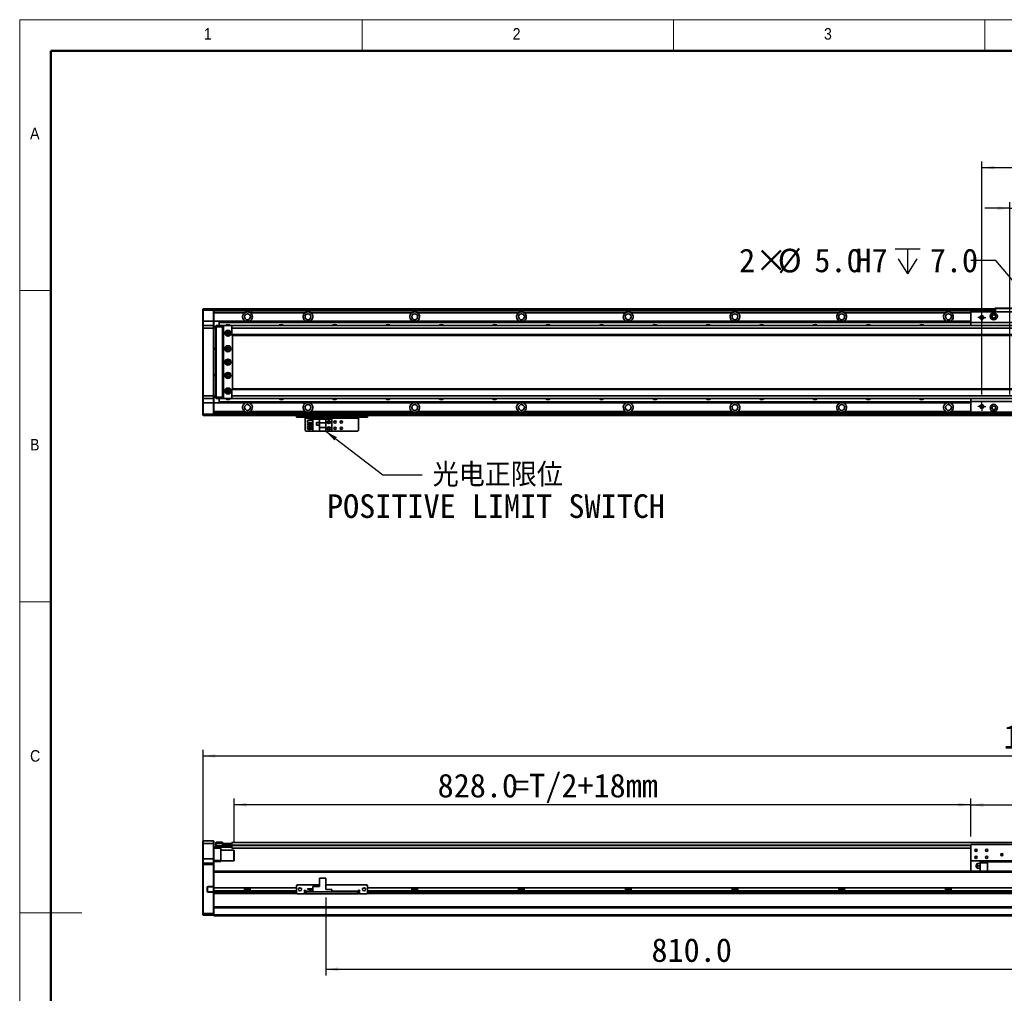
# Model space of a CAD drawing. Header units: millimetres. Extents: x 35 to 2905, y 35 to 2044.
# Tile 2 of 6: x 35 to 1142, y 949 to 2044. Entities that reach past the tile are written whole.
import ezdxf

# ---------------------------------------------------------------- set-up
doc = ezdxf.new("R2010")
doc.units = ezdxf.units.MM
doc.header["$LTSCALE"] = 7
doc.layers.add('黑色实线', color=7, linetype='Continuous')
doc.styles.add('SLDTEXTSTYLE1', font='Gothic.ttf', dxfattribs={"width": 0.913})
doc.styles.add('SLDTEXTSTYLE8', font='txt')
doc.styles.add('SLDTEXTSTYLE9', font='txt', dxfattribs={"bigfont": 'bigfont'})
doc.dimstyles.new('SLDDIMSTYLE0', dxfattribs={"dimtxt": 26.6, "dimasz": 14, "dimexe": 0, "dimexo": 0.0625, "dimgap": 6.65, "dimtad": 2, "dimdec": 1, "dimrnd": 1e-09, "dimzin": 4, "dimdsep": 46, "dimtxsty": 'SLDTEXTSTYLE8', "dimsah": 1, "dimcen": 0.09, "dimadec": 0, "dimazin": 1, "dimtfac": 1, "dimtdec": 1, "dimtmove": 0, "dimatfit": 0, "dimfxl": 0, "dimfrac": 2, "dimtolj": 1, "dimtzin": 12, "dimarcsym": 0})
doc.dimstyles.new('SLDDIMSTYLE2', dxfattribs={"dimtxt": 0.18, "dimasz": 14, "dimexe": 0, "dimexo": 0.0625, "dimgap": 0, "dimtad": 0, "dimtih": 1, "dimtoh": 1, "dimdec": 0, "dimrnd": 1e-09, "dimzin": 0, "dimdsep": 46, "dimtxsty": 'Standard', "dimsah": 1, "dimcen": 0.09, "dimadec": 0, "dimazin": 0, "dimtfac": 14, "dimtdec": 0, "dimtofl": 0, "dimtmove": 0, "dimatfit": 3, "dimfxl": 0, "dimfrac": 2, "dimtolj": 1, "dimtzin": 0, "dimarcsym": 0})
doc.dimstyles.new('SLDDIMSTYLE3', dxfattribs={"dimtxt": 26.6, "dimasz": 14, "dimexe": 0, "dimexo": 0.0625, "dimgap": 6.65, "dimtad": 0, "dimtih": 1, "dimtoh": 1, "dimdec": 1, "dimrnd": 1e-09, "dimzin": 4, "dimdsep": 46, "dimtxsty": 'SLDTEXTSTYLE8', "dimsah": 1, "dimcen": 0, "dimadec": 0, "dimazin": 1, "dimtfac": 1, "dimtdec": 1, "dimtofl": 0, "dimtmove": 0, "dimatfit": 3, "dimfxl": 0, "dimfrac": 2, "dimtolj": 1, "dimtzin": 12, "dimarcsym": 0})
doc.dimstyles.new('SLDDIMSTYLE5', dxfattribs={"dimtxt": 26.6, "dimasz": 14, "dimexe": 0, "dimexo": 0.0625, "dimgap": 6.65, "dimtad": 2, "dimdec": 1, "dimrnd": 1e-09, "dimzin": 4, "dimdsep": 46, "dimtxsty": 'SLDTEXTSTYLE8', "dimsah": 1, "dimcen": 0.09, "dimadec": 0, "dimazin": 1, "dimtfac": 1, "dimtdec": 1, "dimtofl": 0, "dimtmove": 0, "dimatfit": 3, "dimfxl": 0, "dimfrac": 2, "dimtolj": 1, "dimtzin": 12, "dimarcsym": 0})

# ---------------------------------------------------------------- blocks, each defined once
blk = doc.blocks.new('SW_SYMBOL_HOLE_DEPTH')
at = {"layer": '黑色实线', "color": 0}
for p, q in [((0, 6125), (5600, 6125)), ((2800, 6125), (2800, 525)), ((700, 3885), (2800, 525)), ((4900, 3885), (2800, 525))]:
    blk.add_line(p, q, dxfattribs=at)
blk = doc.blocks.new('_D_8')
at = {"layer": '黑色实线'}
for p, q in [((1132.4, 1773.3), (1104.4, 1773.3)), ((1184.9, 1710.8), (1132.4, 1773.3))]:
    blk.add_line(p, q, dxfattribs=at)
blk.add_solid([(1184.9, 1710.8), (1177.6, 1722.9), (1174.3, 1720.2)], dxfattribs=at)
at = {"layer": '黑色实线', "xscale": 0.004985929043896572, "yscale": 0.004985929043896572, "zscale": 0.004985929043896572}
blk.add_blockref('SW_SYMBOL_HOLE_DEPTH', (1019.2, 1755.6), dxfattribs=at)
at = {"layer": '黑色实线', "char_height": 26.6, "attachment_point": 1, "style": 'SLDTEXTSTYLE8'}
for s, insert in [('2×', (843.7, 1786.6)), ('%%c', (887.2, 1786.4)), ('5.0', (928.3, 1786.6)), ('H7', (974.6, 1786.6)), ('7.0', (1058.1, 1786.6))]:
    blk.add_mtext(s, dxfattribs=dict(at, insert=insert))
blk = doc.blocks.new('_D_11')
at = {"layer": '黑色实线'}
for p, q in [((1148.1, 1622.5), (1148.1, 1838.9)), ((1250.1, 1622.5), (1250.1, 1838.9)), ((1148.1, 1831.9), (1120.1, 1831.9)), ((1148.1, 1831.9), (1250.1, 1831.9)), ((1250.1, 1831.9), (1278.1, 1831.9))]:
    blk.add_line(p, q, dxfattribs=at)
for points in [[(1148.1, 1831.9), (1134.1, 1834), (1134.1, 1829.8)], [(1250.1, 1831.9), (1264.1, 1829.8), (1264.1, 1834)]]:
    blk.add_solid(points, dxfattribs=at)
at = {"layer": '黑色实线', "insert": (1166.2, 1866.8), "char_height": 26.6, "attachment_point": 1, "style": 'SLDTEXTSTYLE8'}
blk.add_mtext('102.0', dxfattribs=at)
blk = doc.blocks.new('_D_12')
at = {"layer": '黑色实线'}
for p, q in [((1116.6, 1622.5), (1116.6, 1884.6)), ((1281.6, 1622.5), (1281.6, 1884.6)), ((1116.6, 1877.6), (1281.6, 1877.6))]:
    blk.add_line(p, q, dxfattribs=at)
for points in [[(1116.6, 1877.6), (1130.6, 1875.5), (1130.6, 1879.7)], [(1281.6, 1877.6), (1267.6, 1879.7), (1267.6, 1875.5)]]:
    blk.add_solid(points, dxfattribs=at)
at = {"layer": '黑色实线', "insert": (1168.6, 1912.5), "char_height": 26.6, "attachment_point": 1, "style": 'SLDTEXTSTYLE8'}
blk.add_mtext('165.0', dxfattribs=at)
blk = doc.blocks.new('SW_NOTE_7')
at = {"layer": '黑色实线', "color": 0, "char_height": 26.6, "attachment_point": 2}
for s, insert, style in [('光电正限位', (84.9, 13.3), 'SLDTEXTSTYLE9'), ('POSITIVE LIMIT SWITCH', (82.9, -21.9), 'SLDTEXTSTYLE8')]:
    blk.add_mtext(s, dxfattribs=dict(at, insert=insert, style=style))
blk = doc.blocks.new('SW_CENTERMARKSYMBOL_0')
at = {"layer": '黑色实线', "color": 0}
for p, q in [((-2.54, 0), (-4.64, 0)), ((0, 0), (-2.54, 0)), ((0, 2.54), (0, 4.64)), ((0, 0), (0, 2.54)), ((0, 0), (0, -2.54)), ((0, 0), (2.54, 0)), ((2.54, 0), (4.64, 0)), ((0, -2.54), (0, -4.64))]:
    blk.add_line(p, q, dxfattribs=at)
blk = doc.blocks.new('SW_CENTERMARKSYMBOL_5')
at = {"layer": '黑色实线', "color": 0}
for p, q in [((-2.54, 0), (-4.64, 0)), ((0, 0), (-2.54, 0)), ((0, 2.54), (0, 4.64)), ((0, 0), (0, 2.54)), ((0, 0), (0, -2.54)), ((0, 0), (2.54, 0)), ((2.54, 0), (4.64, 0)), ((0, -2.54), (0, -4.64))]:
    blk.add_line(p, q, dxfattribs=at)
blk = doc.blocks.new('_D_14')
at = {"layer": '黑色实线'}
for p, q in [((241.1, 1102.8), (241.1, 1223)), ((2157.1, 1102.8), (2157.1, 1223)), ((241.1, 1216), (2157.1, 1216))]:
    blk.add_line(p, q, dxfattribs=at)
for points in [[(241.1, 1216), (255.1, 1213.9), (255.1, 1218.1)], [(2157.1, 1216), (2143.1, 1218.1), (2143.1, 1213.9)]]:
    blk.add_solid(points, dxfattribs=at)
at = {"layer": '黑色实线', "insert": (1141.1, 1250.9), "char_height": 26.6, "attachment_point": 1, "style": 'SLDTEXTSTYLE8'}
blk.add_mtext('1916.0', dxfattribs=at)
blk = doc.blocks.new('_D_15')
at = {"layer": '黑色实线'}
for p, q in [((276.1, 1118.5), (276.1, 1168.1)), ((1104.1, 1125.3), (1104.1, 1168.1)), ((1104.1, 1161.1), (276.1, 1161.1))]:
    blk.add_line(p, q, dxfattribs=at)
for points in [[(276.1, 1161.1), (290.1, 1159), (290.1, 1163.2)], [(1104.1, 1161.1), (1090.1, 1163.2), (1090.1, 1159)]]:
    blk.add_solid(points, dxfattribs=at)
at = {"layer": '黑色实线', "char_height": 26.6, "attachment_point": 1, "style": 'SLDTEXTSTYLE8'}
for s, insert in [('828.0', (504.8, 1196)), ('=T/2+18mm', (589.6, 1196))]:
    blk.add_mtext(s, dxfattribs=dict(at, insert=insert))
blk = doc.blocks.new('_D_17')
at = {"layer": '黑色实线'}
for p, q in [((1104.1, 1125.3), (1104.1, 1167.9)), ((1294.1, 1125.3), (1294.1, 1167.9)), ((1104.1, 1160.9), (1294.1, 1160.9))]:
    blk.add_line(p, q, dxfattribs=at)
for points in [[(1104.1, 1160.9), (1118.1, 1158.8), (1118.1, 1163)], [(1294.1, 1160.9), (1280.1, 1163), (1280.1, 1158.8)]]:
    blk.add_solid(points, dxfattribs=at)
at = {"layer": '黑色实线', "insert": (1157.4, 1195.8), "char_height": 26.6, "attachment_point": 1, "style": 'SLDTEXTSTYLE8'}
blk.add_mtext('190.0', dxfattribs=at)
blk = doc.blocks.new('_D_18')
at = {"layer": '黑色实线'}
for p, q in [((1189.1, 1064.5), (1189.1, 969.1)), ((379.1, 1056.8), (379.1, 969.1)), ((379.1, 976.1), (1189.1, 976.1))]:
    blk.add_line(p, q, dxfattribs=at)
for points in [[(379.1, 976.1), (393.1, 974), (393.1, 978.2)], [(1189.1, 976.1), (1175.1, 978.2), (1175.1, 974)]]:
    blk.add_solid(points, dxfattribs=at)
at = {"layer": '黑色实线', "insert": (745.2, 1011), "char_height": 26.6, "attachment_point": 1, "style": 'SLDTEXTSTYLE8'}
blk.add_mtext('810.0', dxfattribs=at)

msp = doc.modelspace()

# ---------------------------------------------------------------- linework, layer by layer
at = {"color": 7, "linetype": 'Continuous', "lineweight": 18}
for p, q in [((2905, 2044), (35, 2044)), ((35, 2044), (35, 35)), ((420, 2009), (420, 2044)), ((770, 2044), (770, 2009)), ((1120, 2009), (1120, 2044)), ((70, 2009), (2870, 2009)), ((70, 2009), (70, 70)), ((70, 1739.5), (35, 1739.5)), ((35, 1389.5), (70, 1389.5)), ((35, 1039.5), (105, 1039.5))]:
    msp.add_line(p, q, dxfattribs=at)
at = {"color": 7, "linetype": 'Continuous', "lineweight": 50}
for p, q in [((2870, 2009), (70, 2009)), ((70, 2009), (70, 70))]:
    msp.add_line(p, q, dxfattribs=at)
at = {"color": 7, "linetype": 'Continuous', "lineweight": 35}
for p, q in [((241.06, 1718.63), (241.36, 1718.93)), ((241.06, 1717.43), (241.06, 1718.63)), ((241.06, 1717.43), (241.36, 1717.43)), ((241.06, 1704.93), (241.06, 1717.43)), ((241.36, 1718.93), (241.36, 1717.43)), ((241.36, 1718.93), (252.76, 1718.93)), ((252.76, 1717.43), (241.36, 1717.43)), ((241.36, 1717.43), (241.36, 1704.93)), ((252.76, 1717.43), (252.76, 1718.93)), ((252.76, 1718.93), (253.06, 1718.63)), ((252.76, 1717.43), (253.06, 1717.43)), ((252.76, 1704.93), (252.76, 1717.43)), ((1131.06, 1718.93), (253.06, 1718.93)), ((253.06, 1718.93), (253.06, 1718.63)), ((253.06, 1718.63), (253.06, 1717.43)), ((1131.06, 1718.43), (253.06, 1718.43)), ((253.06, 1717.43), (253.06, 1704.93)), ((1131.06, 1716.43), (253.06, 1716.43)), ((339.06, 1718.73), (1131.06, 1718.73)), ((339.06, 1718.73), (339.06, 1718.53)), ((339.06, 1718.53), (1131.06, 1718.53)), ((339.06, 1718.43), (339.06, 1718.53)), ((1131.06, 1719.13), (1131.36, 1719.43)), ((1131.06, 1715.43), (1131.06, 1719.13)), ((1132.06, 1719.13), (1131.06, 1719.13)), ((1131.36, 1719.43), (1132.18, 1719.43)), ((1132.06, 1719.13), (1132.18, 1719.43)), ((1132.06, 1719.13), (1132.06, 1715.43)), ((1154.06, 1719.13), (1132.06, 1719.13)), ((1132.18, 1719.43), (1153.93, 1719.43)), ((241.06, 1704.93), (241.36, 1704.93)), ((241.06, 1699.63), (241.06, 1704.93)), ((241.36, 1704.93), (241.36, 1699.93)), ((252.76, 1704.93), (241.36, 1704.93)), ((252.76, 1699.93), (252.76, 1704.93)), ((252.76, 1704.93), (253.06, 1704.93)), ((287.89, 1714.43), (253.06, 1714.43)), ((253.06, 1704.93), (253.06, 1699.63)), ((259.06, 1704.93), (253.06, 1704.93)), ((259.06, 1704.93), (1104.06, 1704.93)), ((259.06, 1704.93), (259.06, 1704.63)), ((259.06, 1704.63), (1104.06, 1704.63)), ((259.06, 1704.63), (259.06, 1703.73)), ((355.89, 1714.43), (295.69, 1714.43)), ((295.69, 1712.9), (295.69, 1714.43)), ((475.89, 1714.43), (362.23, 1714.43)), ((595.89, 1714.43), (482.23, 1714.43)), ((715.89, 1714.43), (602.23, 1714.43)), ((835.89, 1714.43), (722.23, 1714.43)), ((955.89, 1714.43), (842.23, 1714.43)), ((1075.89, 1714.43), (962.23, 1714.43)), ((1104.06, 1715.43), (1104.06, 1703.43)), ((1294.06, 1715.43), (1104.06, 1715.43)), ((241.36, 1699.93), (241.06, 1699.63)), ((241.06, 1696.93), (241.06, 1699.63)), ((241.06, 1620.93), (241.06, 1696.93)), ((241.36, 1696.93), (241.06, 1696.93)), ((241.36, 1699.93), (241.36, 1696.93)), ((241.36, 1699.93), (252.76, 1699.93)), ((241.36, 1696.93), (241.36, 1620.93)), ((252.76, 1696.93), (241.36, 1696.93)), ((252.76, 1696.93), (252.76, 1699.93)), ((252.76, 1699.93), (253.06, 1699.63)), ((252.76, 1620.93), (252.76, 1696.93)), ((252.76, 1696.93), (253.06, 1696.93)), ((253.06, 1699.63), (253.06, 1696.93)), ((253.06, 1698.43), (255.56, 1698.43)), ((255.56, 1697.43), (253.06, 1697.43)), ((253.06, 1696.93), (253.06, 1620.93)), ((255.56, 1699.63), (255.86, 1699.93)), ((255.56, 1698.43), (255.56, 1699.63)), ((255.56, 1619.43), (255.56, 1698.43)), ((255.56, 1698.43), (255.86, 1698.43)), ((255.86, 1699.93), (255.86, 1698.43)), ((255.86, 1699.93), (263.06, 1699.93)), ((255.86, 1698.43), (255.86, 1619.43)), ((263.06, 1698.43), (255.86, 1698.43)), ((259.06, 1703.73), (1104.06, 1703.73)), ((259.06, 1703.73), (259.06, 1703.44)), ((259.06, 1703.44), (1104.06, 1703.44)), ((259.06, 1703.44), (259.06, 1699.93)), ((263.06, 1699.93), (263.06, 1698.43)), ((263.06, 1699.93), (264.56, 1699.93)), ((264.26, 1699.63), (263.06, 1699.63)), ((263.06, 1698.43), (263.06, 1619.43)), ((264.06, 1697.93), (263.56, 1697.93)), ((263.56, 1697.93), (263.56, 1619.93)), ((264.56, 1699.93), (264.06, 1699.43)), ((264.06, 1699.43), (264.06, 1618.43)), ((273.56, 1699.93), (264.56, 1699.93)), ((274.06, 1699.43), (273.56, 1699.93)), ((2124.56, 1699.93), (273.56, 1699.93)), ((273.56, 1699.29), (273.56, 1696.93)), ((2124.56, 1696.93), (273.56, 1696.93)), ((273.56, 1696.93), (273.56, 1689.93)), ((274.06, 1699.29), (274.06, 1699.43)), ((1294.06, 1703.43), (1104.06, 1703.43)), ((1104.06, 1703.43), (1104.06, 1699.93)), ((270.2, 1691.93), (267.91, 1691.93)), ((2124.56, 1689.93), (273.56, 1689.93)), ((273.56, 1689.93), (273.56, 1688.93)), ((273.56, 1688.93), (2124.56, 1688.93)), ((274.06, 1628.93), (274.06, 1688.93)), ((253.06, 1674.43), (255.56, 1674.43)), ((255.56, 1673.43), (253.06, 1673.43)), ((253.06, 1644.43), (255.56, 1644.43)), ((255.56, 1643.43), (253.06, 1643.43)), ((2124.56, 1628.93), (273.56, 1628.93)), ((273.56, 1628.93), (273.56, 1627.93)), ((2124.56, 1627.93), (273.56, 1627.93)), ((273.56, 1627.93), (273.56, 1620.93)), ((241.36, 1620.93), (241.06, 1620.93)), ((241.06, 1618.23), (241.06, 1620.93)), ((241.36, 1617.93), (241.06, 1618.23)), ((241.06, 1612.93), (241.06, 1618.23)), ((241.36, 1620.93), (252.76, 1620.93)), ((241.36, 1620.93), (241.36, 1617.93)), ((252.76, 1617.93), (241.36, 1617.93)), ((241.36, 1617.93), (241.36, 1612.93)), ((252.76, 1620.93), (253.06, 1620.93)), ((252.76, 1617.93), (252.76, 1620.93)), ((252.76, 1617.93), (253.06, 1618.23)), ((252.76, 1612.93), (252.76, 1617.93)), ((253.06, 1620.93), (253.06, 1618.23)), ((253.06, 1620.43), (255.56, 1620.43)), ((255.56, 1619.43), (253.06, 1619.43)), ((253.06, 1618.23), (253.06, 1612.93)), ((255.56, 1619.43), (255.86, 1619.43)), ((255.56, 1618.23), (255.56, 1619.43)), ((255.56, 1618.23), (255.86, 1617.93)), ((255.86, 1619.43), (263.06, 1619.43)), ((255.86, 1619.43), (255.86, 1617.93)), ((263.06, 1617.93), (255.86, 1617.93)), ((259.06, 1617.93), (259.06, 1614.42)), ((263.06, 1619.43), (263.06, 1617.93)), ((263.06, 1618.23), (264.26, 1618.23)), ((264.56, 1617.93), (263.06, 1617.93)), ((263.56, 1619.93), (264.06, 1619.93)), ((264.06, 1618.43), (264.56, 1617.93)), ((264.56, 1617.93), (273.56, 1617.93)), ((267.91, 1625.93), (270.2, 1625.93)), ((2124.56, 1620.93), (273.56, 1620.93)), ((273.56, 1620.93), (273.56, 1618.57)), ((273.56, 1617.93), (274.06, 1618.43)), ((2124.56, 1617.93), (273.56, 1617.93)), ((274.06, 1618.43), (274.06, 1618.57)), ((1104.06, 1617.93), (1104.06, 1614.43)), ((241.36, 1612.93), (241.06, 1612.93)), ((241.06, 1600.43), (241.06, 1612.93)), ((252.76, 1612.93), (241.36, 1612.93)), ((241.36, 1612.93), (241.36, 1600.43)), ((253.06, 1612.93), (252.76, 1612.93)), ((252.76, 1600.43), (252.76, 1612.93)), ((259.06, 1612.94), (253.06, 1612.94)), ((253.06, 1612.93), (253.06, 1600.43)), ((259.06, 1614.42), (1104.06, 1614.42)), ((259.06, 1614.42), (259.06, 1614.13)), ((259.06, 1614.13), (1104.06, 1614.13)), ((259.06, 1614.13), (259.06, 1613.23)), ((259.06, 1613.23), (1104.06, 1613.23)), ((259.06, 1613.23), (259.06, 1612.94)), ((259.06, 1612.94), (1104.06, 1612.94)), ((1294.06, 1614.43), (1104.06, 1614.43)), ((1104.06, 1614.43), (1104.06, 1602.43)), ((241.36, 1600.43), (241.06, 1600.43)), ((241.06, 1599.23), (241.06, 1600.43)), ((241.36, 1598.93), (241.06, 1599.23)), ((241.36, 1600.43), (252.76, 1600.43)), ((241.36, 1600.43), (241.36, 1598.93)), ((252.76, 1598.93), (241.36, 1598.93)), ((253.06, 1600.43), (252.76, 1600.43)), ((252.76, 1598.93), (252.76, 1600.43)), ((253.06, 1599.23), (252.76, 1598.93)), ((287.89, 1603.44), (253.06, 1603.44)), ((1189.06, 1601.44), (253.06, 1601.44)), ((253.06, 1600.43), (253.06, 1599.23)), ((253.06, 1599.23), (253.06, 1598.93)), ((1189.06, 1598.93), (253.06, 1598.93)), ((355.89, 1603.44), (294.23, 1603.44)), ((346.06, 1596.93), (346.06, 1598.93)), ((347.06, 1596.93), (346.06, 1596.93)), ((347.06, 1598.93), (347.06, 1596.93)), ((425.06, 1596.93), (347.06, 1596.93)), ((356.06, 1596.93), (356.06, 1595.93)), ((356.06, 1595.93), (416.06, 1595.93)), ((356.06, 1582.13), (356.06, 1595.93)), ((360.76, 1594.43), (364.56, 1594.43)), ((360.76, 1593.49), (360.76, 1594.43)), ((475.89, 1603.44), (362.23, 1603.44)), ((364.56, 1581.13), (364.56, 1594.73)), ((364.56, 1594.73), (372.11, 1594.73)), ((379.06, 1594.73), (372.11, 1594.73)), ((372.11, 1594.73), (372.11, 1590.43)), ((379.06, 1590.43), (379.06, 1594.73)), ((386.06, 1594.73), (379.06, 1594.73)), ((386.06, 1594.73), (386.06, 1581.13)), ((416.06, 1595.93), (416.06, 1596.93)), ((416.06, 1595.93), (416.06, 1582.13)), ((425.06, 1596.93), (425.06, 1598.93)), ((426.06, 1596.93), (425.06, 1596.93)), ((426.06, 1598.93), (426.06, 1596.93)), ((595.89, 1603.44), (482.23, 1603.44)), ((715.89, 1603.44), (602.23, 1603.44)), ((835.89, 1603.44), (722.23, 1603.44)), ((955.89, 1603.44), (842.23, 1603.44)), ((1075.89, 1603.44), (962.23, 1603.44)), ((1294.06, 1602.43), (1104.06, 1602.43)), ((358.36, 1590.99), (358.36, 1593.49)), ((358.36, 1593.49), (364.56, 1593.49)), ((358.36, 1590.99), (364.56, 1590.99)), ((358.36, 1588.45), (358.36, 1589.95)), ((358.36, 1589.95), (364.56, 1589.95)), ((358.36, 1588.45), (364.56, 1588.45)), ((358.36, 1585.91), (358.36, 1587.41)), ((358.36, 1587.41), (364.56, 1587.41)), ((358.36, 1585.91), (364.56, 1585.91)), ((358.36, 1583.37), (358.36, 1584.87)), ((358.36, 1584.87), (364.56, 1584.87)), ((358.36, 1583.37), (364.56, 1583.37)), ((360.76, 1589.95), (360.76, 1590.99)), ((360.76, 1587.41), (360.76, 1588.45)), ((360.76, 1584.87), (360.76, 1585.91)), ((360.76, 1581.43), (360.76, 1583.37)), ((371.86, 1591.03), (368.66, 1591.03)), ((368.66, 1591.03), (368.66, 1587.83)), ((368.66, 1587.83), (371.86, 1587.83)), ((371.76, 1590.93), (368.76, 1590.93)), ((368.76, 1590.93), (368.76, 1587.93)), ((368.76, 1587.93), (371.76, 1587.93)), ((371.76, 1587.93), (371.76, 1590.93)), ((371.86, 1587.83), (371.86, 1591.03)), ((379.06, 1590.43), (372.11, 1590.43)), ((372.11, 1585.43), (372.11, 1590.43)), ((372.11, 1585.43), (379.06, 1585.43)), ((372.11, 1585.43), (372.11, 1581.13)), ((379.06, 1590.43), (379.06, 1585.43)), ((379.06, 1581.13), (379.06, 1585.43)), ((356.06, 1582.13), (357.06, 1581.13)), ((364.56, 1581.13), (357.06, 1581.13)), ((360.76, 1581.43), (364.56, 1581.43)), ((364.56, 1581.13), (372.11, 1581.13)), ((372.11, 1581.13), (379.06, 1581.13)), ((386.06, 1581.13), (379.06, 1581.13)), ((415.06, 1581.13), (386.06, 1581.13)), ((415.06, 1581.13), (416.06, 1582.13)), ((241.36, 1120.36), (241.06, 1120.06)), ((241.06, 1117.36), (241.06, 1120.06)), ((241.36, 1120.36), (241.36, 1117.36)), ((241.36, 1120.36), (252.76, 1120.36)), ((252.76, 1117.36), (252.76, 1120.36)), ((252.76, 1120.36), (253.06, 1120.06)), ((253.06, 1120.06), (253.06, 1117.36)), ((255.56, 1118.56), (255.86, 1118.86)), ((255.56, 1117.36), (255.56, 1118.56)), ((255.86, 1118.86), (255.86, 1117.36)), ((255.86, 1118.86), (263.06, 1118.86)), ((263.06, 1118.86), (263.06, 1117.36)), ((2124.56, 1118.71), (273.56, 1118.71)), ((273.56, 1118.71), (273.56, 1117.56)), ((241.36, 1117.36), (241.06, 1117.36)), ((241.06, 1100.36), (241.06, 1117.36)), ((252.76, 1117.36), (241.36, 1117.36)), ((241.36, 1117.36), (241.36, 1100.36)), ((252.76, 1117.36), (253.06, 1117.36)), ((252.76, 1100.36), (252.76, 1117.36)), ((253.06, 1117.36), (253.06, 1100.36)), ((253.06, 1113.36), (255.86, 1113.36)), ((261.06, 1112.36), (253.06, 1112.36)), ((255.56, 1114.86), (255.56, 1117.36)), ((255.56, 1117.36), (255.86, 1117.36)), ((255.86, 1114.86), (255.56, 1114.86)), ((255.56, 1113.66), (255.56, 1114.86)), ((255.86, 1113.36), (255.56, 1113.66)), ((255.86, 1117.36), (255.86, 1114.86)), ((263.06, 1117.36), (255.86, 1117.36)), ((255.86, 1114.86), (273.26, 1114.86)), ((255.86, 1114.86), (255.86, 1113.36)), ((273.26, 1113.36), (255.86, 1113.36)), ((261.06, 1113.36), (261.06, 1112.36)), ((261.06, 1112.36), (261.06, 1098.36)), ((275.76, 1109.86), (261.06, 1109.86)), ((263.06, 1115.06), (263.06, 1117.36)), ((263.06, 1115.36), (273.26, 1115.36)), ((273.26, 1115.06), (263.06, 1115.06)), ((263.56, 1115.36), (263.56, 1115.56)), ((263.56, 1115.56), (264.06, 1115.56)), ((264.06, 1115.56), (264.06, 1117.56)), ((264.06, 1117.56), (264.56, 1117.56)), ((264.56, 1115.56), (264.06, 1115.56)), ((264.56, 1117.56), (264.56, 1115.56)), ((264.56, 1117.56), (273.56, 1117.56)), ((264.56, 1115.56), (273.56, 1115.56)), ((273.26, 1115.36), (273.26, 1115.06)), ((273.26, 1115.36), (273.56, 1115.06)), ((273.26, 1115.36), (273.56, 1115.36)), ((273.26, 1114.86), (273.26, 1115.06)), ((273.26, 1115.06), (273.56, 1115.06)), ((273.26, 1114.86), (273.56, 1114.86)), ((273.26, 1113.36), (273.26, 1114.86)), ((273.26, 1113.36), (273.56, 1113.66)), ((273.56, 1115.56), (273.56, 1117.56)), ((273.56, 1117.56), (274.06, 1117.56)), ((273.56, 1115.71), (273.56, 1115.21)), ((273.56, 1115.21), (273.56, 1112.21)), ((1104.06, 1112.21), (273.56, 1112.21)), ((274.06, 1117.56), (274.06, 1117.37)), ((276.06, 1109.56), (275.76, 1109.86)), ((275.76, 1097.86), (275.76, 1109.86)), ((276.06, 1109.56), (276.06, 1098.16)), ((1294.06, 1116.36), (1104.06, 1116.36)), ((1104.06, 1116.36), (1104.06, 1097.86)), ((241.36, 1100.36), (241.06, 1100.36)), ((241.06, 1095.06), (241.06, 1100.36)), ((241.36, 1100.36), (241.36, 1095.36)), ((252.76, 1100.36), (241.36, 1100.36)), ((252.76, 1095.36), (252.76, 1100.36)), ((253.06, 1100.36), (252.76, 1100.36)), ((253.06, 1100.36), (253.06, 1095.06)), ((253.06, 1098.36), (261.06, 1098.36)), ((261.06, 1097.36), (253.06, 1097.36)), ((261.06, 1098.36), (261.06, 1097.36)), ((261.06, 1097.86), (275.76, 1097.86)), ((275.76, 1097.86), (276.06, 1098.16)), ((1189.06, 1097.86), (1104.06, 1097.86)), ((1104.06, 1097.86), (1104.06, 1086.36)), ((1122.81, 1096.76), (1114.56, 1096.76)), ((1114.56, 1096.76), (1114.56, 1095.81)), ((1114.56, 1086.3), (1114.56, 1095.81)), ((1114.56, 1095.81), (1122.81, 1095.81)), ((1122.81, 1096.86), (1122.81, 1097.86)), ((1122.81, 1096.86), (1163.31, 1096.86)), ((1122.81, 1086.3), (1122.81, 1096.86)), ((241.36, 1095.36), (241.06, 1095.06)), ((241.06, 1093.86), (241.06, 1095.06)), ((241.06, 1038.99), (241.06, 1093.86)), ((241.36, 1093.86), (241.06, 1093.86)), ((241.36, 1095.36), (241.36, 1093.86)), ((241.36, 1095.36), (252.76, 1095.36)), ((252.76, 1093.86), (241.36, 1093.86)), ((241.36, 1093.86), (241.36, 1038.86)), ((252.76, 1093.86), (252.76, 1095.36)), ((253.06, 1095.06), (252.76, 1095.36)), ((253.06, 1093.86), (252.76, 1093.86)), ((252.76, 1069.21), (252.76, 1093.86)), ((253.06, 1095.06), (253.06, 1093.86)), ((253.06, 1093.86), (253.06, 1086.02)), ((1189.06, 1086.3), (253.06, 1086.3)), ((253.06, 1086.02), (253.06, 1085.3)), ((253.06, 1067.76), (253.06, 1085.3)), ((259.06, 1086.36), (1114.56, 1086.36)), ((259.06, 1086.36), (259.06, 1086.3)), ((1110.07, 1092.13), (1110.07, 1092.6)), ((1114.56, 1094.86), (1112.24, 1094.86)), ((1112.24, 1092.36), (1114.56, 1092.36)), ((1114.56, 1089.86), (1112.24, 1089.86)), ((372.11, 1078.56), (372.11, 1069.26)), ((372.11, 1078.56), (379.06, 1078.56)), ((379.06, 1078.56), (379.06, 1065.66)), ((245.76, 1068.41), (245.76, 1063.71)), ((245.76, 1068.41), (246.06, 1068.41)), ((245.76, 1063.71), (246.06, 1063.71)), ((246.06, 1063.71), (246.06, 1068.41)), ((246.56, 1069.21), (246.56, 1068.91)), ((252.76, 1069.21), (246.56, 1069.21)), ((246.56, 1068.91), (252.63, 1068.91)), ((246.56, 1062.91), (246.56, 1063.21)), ((252.63, 1063.21), (246.56, 1063.21)), ((246.56, 1062.91), (252.76, 1062.91)), ((252.76, 1069.21), (252.63, 1068.91)), ((252.63, 1068.91), (252.76, 1068.91)), ((252.63, 1063.21), (252.76, 1062.91)), ((252.76, 1063.21), (252.63, 1063.21)), ((253.06, 1069.21), (252.76, 1069.21)), ((252.76, 1068.91), (253.06, 1069.21)), ((252.76, 1068.91), (252.76, 1063.21)), ((252.76, 1063.21), (253.06, 1062.91)), ((252.76, 1038.86), (252.76, 1062.91)), ((252.76, 1062.91), (253.06, 1062.91)), ((346.06, 1067.76), (253.06, 1067.76)), ((253.06, 1064.36), (253.06, 1067.76)), ((346.06, 1064.36), (253.06, 1064.36)), ((253.06, 1062.3), (253.06, 1064.36)), ((287.89, 1067.76), (287.89, 1064.36)), ((294.23, 1066.36), (287.89, 1066.36)), ((294.23, 1064.36), (294.23, 1067.76)), ((347.06, 1071.06), (346.06, 1070.06)), ((346.06, 1070.06), (346.06, 1062.06)), ((372.11, 1071.06), (347.06, 1071.06)), ((356.06, 1065.06), (355.06, 1065.06)), ((355.06, 1065.06), (355.06, 1061.06)), ((356.06, 1064.36), (355.06, 1064.36)), ((355.89, 1065.06), (355.89, 1064.36)), ((356.06, 1064.06), (356.06, 1065.06)), ((356.06, 1064.06), (356.06, 1063.06)), ((356.06, 1061.06), (356.06, 1063.06)), ((356.06, 1063.06), (357.06, 1063.06)), ((357.06, 1063.06), (357.06, 1061.06)), ((415.06, 1063.06), (357.06, 1063.06)), ((358.36, 1066.31), (358.36, 1066.61)), ((358.36, 1066.61), (364.56, 1066.61)), ((358.36, 1066.31), (364.56, 1066.31)), ((360.76, 1063.66), (360.76, 1064.36)), ((360.76, 1064.36), (364.56, 1064.36)), ((360.76, 1063.66), (364.56, 1063.66)), ((364.56, 1063.06), (364.56, 1069.26)), ((364.56, 1069.26), (372.11, 1069.26)), ((364.56, 1063.06), (386.06, 1063.06)), ((425.06, 1071.06), (379.06, 1071.06)), ((386.06, 1065.66), (379.06, 1065.66)), ((386.06, 1063.06), (386.06, 1065.66)), ((415.06, 1061.06), (415.06, 1063.06)), ((415.06, 1063.06), (416.06, 1063.06)), ((417.06, 1065.06), (416.06, 1065.06)), ((416.06, 1065.06), (416.06, 1064.06)), ((417.06, 1064.36), (416.06, 1064.36)), ((416.06, 1063.06), (416.06, 1064.06)), ((416.06, 1063.06), (416.06, 1061.06)), ((417.06, 1061.06), (417.06, 1065.06)), ((426.06, 1070.06), (425.06, 1071.06)), ((426.06, 1062.06), (426.06, 1070.06)), ((1972.06, 1067.76), (426.06, 1067.76)), ((1972.06, 1064.36), (426.06, 1064.36)), ((475.89, 1067.76), (475.89, 1064.36)), ((482.23, 1066.36), (475.89, 1066.36)), ((482.23, 1064.36), (482.23, 1067.76)), ((595.89, 1067.76), (595.89, 1064.36)), ((602.23, 1066.36), (595.89, 1066.36)), ((602.23, 1064.36), (602.23, 1067.76)), ((715.89, 1067.76), (715.89, 1064.36)), ((722.23, 1066.36), (715.89, 1066.36)), ((722.23, 1064.36), (722.23, 1067.76)), ((835.89, 1067.76), (835.89, 1064.36)), ((842.23, 1066.36), (835.89, 1066.36)), ((842.23, 1064.36), (842.23, 1067.76)), ((955.89, 1067.76), (955.89, 1064.36)), ((962.23, 1066.36), (955.89, 1066.36)), ((962.23, 1064.36), (962.23, 1067.76)), ((1075.89, 1067.76), (1075.89, 1064.36)), ((1082.23, 1066.36), (1075.89, 1066.36)), ((1082.23, 1064.36), (1082.23, 1067.76)), ((253.06, 1062.3), (253.06, 1061.59)), ((253.06, 1061.59), (253.06, 1046.02)), ((346.81, 1061.3), (253.06, 1061.3)), ((346.06, 1062.06), (347.06, 1061.06)), ((347.06, 1061.06), (355.06, 1061.06)), ((356.06, 1061.3), (355.06, 1061.3)), ((357.06, 1061.06), (356.06, 1061.06)), ((415.06, 1061.06), (357.06, 1061.06)), ((416.06, 1061.06), (415.06, 1061.06)), ((417.06, 1061.3), (416.06, 1061.3)), ((417.06, 1061.06), (425.06, 1061.06)), ((425.06, 1061.06), (426.06, 1062.06)), ((1972.81, 1061.3), (425.3, 1061.3)), ((2145.06, 1046.3), (253.06, 1046.3)), ((253.06, 1046.02), (253.06, 1045.3)), ((2145.06, 1045.3), (253.06, 1045.3)), ((253.06, 1037.36), (253.06, 1045.3)), ((241.06, 1037.16), (241.06, 1038.99)), ((241.06, 1038.99), (241.36, 1038.86)), ((241.06, 1037.16), (241.36, 1036.86)), ((241.36, 1038.86), (241.36, 1036.86)), ((241.36, 1038.86), (252.76, 1038.86)), ((252.76, 1036.86), (241.36, 1036.86)), ((253.06, 1038.99), (252.76, 1038.86)), ((252.76, 1036.86), (252.76, 1038.86)), ((253.06, 1037.16), (252.76, 1036.86)), ((2145.06, 1037.36), (253.06, 1037.36)), ((253.06, 1036.36), (253.06, 1037.36)), ((2145.06, 1036.36), (253.06, 1036.36))]:
    msp.add_line(p, q, dxfattribs=at)
at = {"color": 8, "linetype": 'Continuous', "lineweight": 35}
for p, q in [((1131.06, 1717.93), (253.06, 1717.93)), ((1104.06, 1714.43), (1082.23, 1714.43)), ((1189.06, 1599.93), (253.06, 1599.93)), ((1104.06, 1603.44), (1082.23, 1603.44)), ((1104.06, 1115.71), (273.56, 1115.71)), ((1104.06, 1115.21), (273.56, 1115.21)), ((1189.06, 1085.3), (253.06, 1085.3)), ((360.76, 1064.06), (356.06, 1064.06)), ((416.06, 1064.06), (386.06, 1064.06)), ((346.06, 1062.3), (253.06, 1062.3)), ((356.06, 1062.3), (355.06, 1062.3)), ((417.06, 1062.3), (416.06, 1062.3)), ((1972.06, 1062.3), (426.06, 1062.3))]:
    msp.add_line(p, q, dxfattribs=at)
at = {"color": 7, "linetype": 'Continuous', "lineweight": 35}
for centre, radius in [((291.06, 1709.93), 3.3), ((359.06, 1709.93), 3.3), ((479.06, 1709.93), 3.3), ((599.06, 1709.93), 3.3), ((719.06, 1709.93), 3.3), ((839.06, 1709.93), 3.3), ((959.06, 1709.93), 3.3), ((1079.06, 1709.93), 3.3), ((1116.56, 1708.93), 2.1), ((1130.06, 1710.43), 4), ((1130.06, 1710.43), 2.25), ((1130.06, 1710.43), 2), ((269.06, 1691.43), 3.36), ((269.06, 1691.43), 1.7), ((269.06, 1691.43), 1.6), ((269.06, 1691.43), 1.25), ((269.06, 1673.93), 3.36), ((269.06, 1673.93), 1.7), ((269.06, 1673.93), 1.6), ((269.06, 1673.93), 1.25), ((269.06, 1658.93), 3.36), ((269.06, 1658.93), 1.7), ((269.06, 1658.93), 1.6), ((269.06, 1658.93), 1.25), ((269.06, 1643.93), 3.36), ((269.06, 1643.93), 1.7), ((269.06, 1643.93), 1.6), ((269.06, 1643.93), 1.25), ((269.06, 1626.43), 3.36), ((269.06, 1626.43), 1.7), ((269.06, 1626.43), 1.6), ((269.06, 1626.43), 1.25), ((291.06, 1607.93), 3.3), ((359.06, 1607.93), 3.3), ((479.06, 1607.93), 3.3), ((599.06, 1607.93), 3.3), ((719.06, 1607.93), 3.3), ((839.06, 1607.93), 3.3), ((959.06, 1607.93), 3.3), ((1079.06, 1607.93), 3.3), ((1116.56, 1608.93), 2.1), ((1130.06, 1607.43), 4), ((1130.06, 1607.43), 2.25), ((1130.06, 1607.43), 2), ((382.56, 1591.43), 1.75), ((382.56, 1584.43), 1.75), ((382.56, 1591.43), 1.25), ((382.56, 1584.43), 1.25), ((389.56, 1591.43), 1.25), ((389.56, 1584.43), 1.25), ((396.56, 1591.43), 1.25), ((396.56, 1584.43), 1.25), ((1110.06, 1109.86), 1.25), ((1122.06, 1109.86), 1.25), ((1110.06, 1101.86), 1.25), ((1122.06, 1101.86), 1.25), ((1139.06, 1104.86), 1.25), ((350.06, 1066.06), 1.7), ((422.06, 1066.06), 1.7)]:
    msp.add_circle(centre, radius, dxfattribs=at)
for centre, radius, start, end in [((291.06, 1709.93), 5.5, 125.18979, 245.50882), ((291.06, 1709.93), 5.5, 294.49118, 32.67921), ((359.06, 1709.93), 5.5, 125.18979, 245.50882), ((359.06, 1709.93), 5.5, 294.49118, 54.81021), ((479.06, 1709.93), 5.5, 125.18979, 245.50882), ((479.06, 1709.93), 5.5, 294.49118, 54.81021), ((599.06, 1709.93), 5.5, 125.18979, 245.50882), ((599.06, 1709.93), 5.5, 294.49118, 54.81021), ((719.06, 1709.93), 5.5, 125.18979, 245.50882), ((719.06, 1709.93), 5.5, 294.49118, 54.81021), ((839.06, 1709.93), 5.5, 125.18979, 245.50882), ((839.06, 1709.93), 5.5, 294.49118, 54.81021), ((959.06, 1709.93), 5.5, 125.18979, 245.50882), ((959.06, 1709.93), 5.5, 294.49118, 54.81021), ((1079.06, 1709.93), 5.5, 125.18979, 245.50882), ((1079.06, 1709.93), 5.5, 294.49118, 54.81021), ((269.06, 1697.43), 3.75, 41.91573, 138.08427), ((329.06, 1697.43), 3.75, 41.91572, 138.08428), ((389.06, 1697.43), 3.75, 41.91572, 138.08428), ((449.06, 1697.43), 3.75, 41.91572, 138.08428), ((509.06, 1697.43), 3.75, 41.91572, 138.08428), ((569.06, 1697.43), 3.75, 41.91572, 138.08428), ((629.06, 1697.43), 3.75, 41.91572, 138.08428), ((689.06, 1697.43), 3.75, 41.91572, 138.08428), ((749.06, 1697.43), 3.75, 41.91572, 138.08428), ((809.06, 1697.43), 3.75, 41.91572, 138.08428), ((869.06, 1697.43), 3.75, 41.91572, 138.08428), ((929.06, 1697.43), 3.75, 41.91572, 138.08428), ((989.06, 1697.43), 3.75, 41.91572, 138.08428), ((1049.06, 1697.43), 3.75, 41.91572, 138.08428), ((269.06, 1620.44), 3.75, 221.91573, 318.08427), ((329.06, 1620.44), 3.75, 221.91572, 318.08428), ((389.06, 1620.44), 3.75, 221.91572, 318.08428), ((449.06, 1620.44), 3.75, 221.91572, 318.08428), ((509.06, 1620.44), 3.75, 221.91572, 318.08428), ((569.06, 1620.44), 3.75, 221.91572, 318.08428), ((629.06, 1620.44), 3.75, 221.91572, 318.08428), ((689.06, 1620.44), 3.75, 221.91572, 318.08428), ((749.06, 1620.44), 3.75, 221.91572, 318.08428), ((809.06, 1620.44), 3.75, 221.91572, 318.08428), ((869.06, 1620.44), 3.75, 221.91572, 318.08428), ((929.06, 1620.44), 3.75, 221.91572, 318.08428), ((989.06, 1620.44), 3.75, 221.91572, 318.08428), ((1049.06, 1620.44), 3.75, 221.91572, 318.08428), ((291.06, 1607.93), 5.5, 114.49118, 234.81021), ((291.06, 1607.93), 5.5, 305.18979, 65.50882), ((359.06, 1607.93), 5.5, 114.49118, 234.81021), ((359.06, 1607.93), 5.5, 305.18979, 65.50882), ((479.06, 1607.93), 5.5, 114.49118, 234.81021), ((479.06, 1607.93), 5.5, 305.18979, 65.50882), ((599.06, 1607.93), 5.5, 114.49118, 234.81021), ((599.06, 1607.93), 5.5, 305.18979, 65.50882), ((719.06, 1607.93), 5.5, 114.49118, 234.81021), ((719.06, 1607.93), 5.5, 305.18979, 65.50882), ((839.06, 1607.93), 5.5, 114.49118, 234.81021), ((839.06, 1607.93), 5.5, 305.18979, 65.50882), ((959.06, 1607.93), 5.5, 114.49118, 234.81021), ((959.06, 1607.93), 5.5, 305.18979, 65.50882), ((1079.06, 1607.93), 5.5, 114.49118, 234.81021), ((1079.06, 1607.93), 5.5, 305.18979, 65.50882), ((1110.16, 1092.36), 0.25, 111.36458, 248.69453), ((1113.06, 1092.36), 3, 123.36668, 175.56913), ((1113.06, 1092.36), 3, 184.51433, 236.60291), ((246.56, 1068.41), 0.8, 90, 180), ((246.56, 1063.71), 0.8, 180, 270), ((246.56, 1068.41), 0.5, 90, 180), ((246.56, 1063.71), 0.5, 180, 270)]:
    msp.add_arc(centre, radius, start, end, dxfattribs=at)
for points, knots in [([(295.69, 1714.43), (295.69, 1714.65), (295.7, 1715.1), (295.72, 1715.65), (295.64, 1716.05), (295.43, 1716.28), (295.09, 1716.39), (294.66, 1716.42), (294.14, 1716.42), (293.59, 1716.42), (293.09, 1716.4), (292.72, 1716.3), (292.5, 1716.09), (292.41, 1715.77), (292.41, 1715.47), (292.41, 1715.29), (292.41, 1715.26)], [0, 0, 0, 0, 0.094886, 0.1898076, 0.2641619, 0.338886, 0.4052545, 0.473146, 0.547549, 0.6255178, 0.7038263, 0.7798809, 0.8488465, 0.9147199, 0.9877798, 1, 1, 1, 1]), ([(292.41, 1715.26), (291.99, 1715.34), (291, 1715.52), (289.39, 1715.29), (288.39, 1714.71), (287.89, 1714.43)], [0, 0, 0, 0, 0.2686125, 0.6366058, 1, 1, 1, 1]), ([(295.69, 1712.9), (295.67, 1712.92), (295.63, 1712.99), (295.44, 1713.26), (295.06, 1713.73), (294.5, 1714.25), (293.88, 1714.67), (293.31, 1714.96), (292.84, 1715.14), (292.52, 1715.23), (292.42, 1715.26), (292.41, 1715.26), (292.41, 1715.26)], [0, 0, 0, 0, 0.03820649, 0.12898712, 0.27699821, 0.43175041, 0.56430615, 0.67596001, 0.78805432, 0.88958478, 0.98742846, 1, 1, 1, 1]), ([(362.23, 1714.43), (361.77, 1714.7), (360.82, 1715.25), (359.13, 1715.51), (357.39, 1715.3), (356.39, 1714.71), (355.89, 1714.43)], [0, 0, 0, 0, 0.2356911, 0.4864662, 0.7448499, 1, 1, 1, 1]), ([(482.23, 1714.43), (481.77, 1714.7), (480.82, 1715.25), (479.13, 1715.51), (477.39, 1715.3), (476.39, 1714.71), (475.89, 1714.43)], [0, 0, 0, 0, 0.23569111, 0.48647058, 0.74484989, 1, 1, 1, 1]), ([(602.23, 1714.43), (601.77, 1714.7), (600.82, 1715.25), (599.13, 1715.51), (597.39, 1715.3), (596.39, 1714.71), (595.89, 1714.43)], [0, 0, 0, 0, 0.2356881, 0.4864686, 0.7448489, 1, 1, 1, 1]), ([(722.23, 1714.43), (721.77, 1714.7), (720.82, 1715.25), (719.13, 1715.51), (717.39, 1715.3), (716.39, 1714.71), (715.89, 1714.43)], [0, 0, 0, 0, 0.2356881, 0.4864686, 0.7448489, 1, 1, 1, 1]), ([(842.23, 1714.43), (841.77, 1714.7), (840.82, 1715.25), (839.13, 1715.51), (837.39, 1715.3), (836.39, 1714.71), (835.89, 1714.43)], [0, 0, 0, 0, 0.2356881, 0.4864686, 0.7448489, 1, 1, 1, 1]), ([(962.23, 1714.43), (961.77, 1714.7), (960.82, 1715.25), (959.13, 1715.51), (957.39, 1715.3), (956.39, 1714.71), (955.89, 1714.43)], [0, 0, 0, 0, 0.2356881, 0.4864686, 0.7448489, 1, 1, 1, 1]), ([(1082.23, 1714.43), (1081.77, 1714.7), (1080.82, 1715.25), (1079.13, 1715.51), (1077.39, 1715.3), (1076.39, 1714.71), (1075.89, 1714.43)], [0, 0, 0, 0, 0.2356941, 0.4864813, 0.7448509, 1, 1, 1, 1]), ([(287.89, 1603.44), (288.35, 1603.17), (289.3, 1602.61), (290.98, 1602.35), (292.72, 1602.57), (293.73, 1603.15), (294.23, 1603.44)], [0, 0, 0, 0, 0.23569111, 0.48647058, 0.74484989, 1, 1, 1, 1]), ([(355.89, 1603.44), (356.35, 1603.17), (357.3, 1602.61), (358.98, 1602.35), (360.72, 1602.57), (361.73, 1603.15), (362.23, 1603.44)], [0, 0, 0, 0, 0.23569111, 0.48647058, 0.74484989, 1, 1, 1, 1]), ([(475.89, 1603.44), (476.35, 1603.17), (477.3, 1602.61), (478.98, 1602.35), (480.72, 1602.57), (481.73, 1603.15), (482.23, 1603.44)], [0, 0, 0, 0, 0.23569111, 0.48647058, 0.74484989, 1, 1, 1, 1]), ([(595.89, 1603.44), (596.35, 1603.17), (597.3, 1602.61), (598.98, 1602.35), (600.72, 1602.57), (601.73, 1603.15), (602.23, 1603.44)], [0, 0, 0, 0, 0.2356881, 0.4864686, 0.7448489, 1, 1, 1, 1]), ([(715.89, 1603.44), (716.35, 1603.17), (717.3, 1602.61), (718.98, 1602.35), (720.72, 1602.57), (721.73, 1603.15), (722.23, 1603.44)], [0, 0, 0, 0, 0.2356881, 0.4864686, 0.7448489, 1, 1, 1, 1]), ([(835.89, 1603.44), (836.35, 1603.17), (837.3, 1602.61), (838.98, 1602.35), (840.72, 1602.57), (841.73, 1603.15), (842.23, 1603.44)], [0, 0, 0, 0, 0.2356881, 0.4864686, 0.7448489, 1, 1, 1, 1]), ([(955.89, 1603.44), (956.35, 1603.17), (957.3, 1602.61), (958.98, 1602.35), (960.72, 1602.57), (961.73, 1603.15), (962.23, 1603.44)], [0, 0, 0, 0, 0.2356881, 0.4864686, 0.7448489, 1, 1, 1, 1]), ([(1075.89, 1603.44), (1076.35, 1603.17), (1077.3, 1602.61), (1078.98, 1602.35), (1080.72, 1602.57), (1081.73, 1603.15), (1082.23, 1603.44)], [0, 0, 0, 0, 0.2356941, 0.4864639, 0.7448509, 1, 1, 1, 1]), ([(1112.24, 1094.86), (1112.09, 1094.86), (1111.78, 1094.86), (1111.5, 1094.86), (1111.38, 1094.86), (1111.41, 1094.86), (1111.41, 1094.86)], [0, 0, 0, 0, 0.3186424, 0.6372642, 0.9558987, 1, 1, 1, 1]), ([(1112.24, 1092.36), (1112.09, 1092.46), (1111.78, 1092.64), (1111.49, 1093.07), (1111.37, 1093.55), (1111.44, 1094.04), (1111.69, 1094.47), (1112, 1094.74), (1112.2, 1094.84), (1112.24, 1094.86)], [0, 0, 0, 0, 0.1597158, 0.3194213, 0.4791328, 0.6388419, 0.7985388, 0.9582662, 1, 1, 1, 1]), ([(1112.24, 1089.86), (1112.09, 1089.96), (1111.78, 1090.14), (1111.49, 1090.57), (1111.37, 1091.05), (1111.44, 1091.54), (1111.69, 1091.97), (1112, 1092.24), (1112.2, 1092.34), (1112.24, 1092.36)], [0, 0, 0, 0, 0.1597159, 0.3194207, 0.4791323, 0.6388424, 0.798539, 0.9582662, 1, 1, 1, 1]), ([(1111.41, 1089.86), (1111.42, 1089.86), (1111.44, 1089.86), (1111.7, 1089.86), (1112, 1089.86), (1112.2, 1089.86), (1112.24, 1089.86)], [0, 0, 0, 0, 0.2763047, 0.5963076, 0.9163739, 1, 1, 1, 1])]:
    msp.add_open_spline(points, degree=3, knots=knots, dxfattribs=at)

# ---------------------------------------------------------------- block references
at = {"layer": '黑色实线'}
for name, p in [('SW_CENTERMARKSYMBOL_5', (1116.56, 1708.93)), ('SW_CENTERMARKSYMBOL_0', (1116.56, 1608.93))]:
    msp.add_blockref(name, p, dxfattribs=at)
at = {"layer": '黑色实线', "color": 7}
msp.add_blockref('SW_NOTE_7', (487.54, 1532.13), dxfattribs=at)

# ---------------------------------------------------------------- texts
at = {"color": 7, "linetype": 'Continuous', "lineweight": 0, "char_height": 12.96, "attachment_point": 1, "style": 'SLDTEXTSTYLE1'}
for s, insert in [('1', (242.08, 2034.52)), ('2', (589.17, 2034.52)), ('3', (939.17, 2034.52)), ('A', (46.67, 1922.52)), ('B', (46.67, 1572.52)), ('C', (46.67, 1222.52))]:
    msp.add_mtext(s, dxfattribs=dict(at, insert=insert))

# ---------------------------------------------------------------- dimensions: what is measured, and where the dimension line sits
at = {"layer": '黑色实线'}
for base, p1, p2, dimstyle, picture, middle in [((1281.56, 1877.61), (1116.56, 1613.57), (1281.56, 1613.57), 'SLDDIMSTYLE5', '_D_12', (1210.99, 1877.61)), ((1250.06, 1831.92), (1148.06, 1613.57), (1250.06, 1613.57), 'SLDDIMSTYLE0', '_D_11', (1208.59, 1831.92)), ((2157.06, 1215.98), (241.06, 1093.86), (2157.06, 1093.86), 'SLDDIMSTYLE5', '_D_14', (1193.12, 1215.98)), ((1294.06, 1160.88), (1104.06, 1116.36), (1294.06, 1116.36), 'SLDDIMSTYLE5', '_D_17', (1199.82, 1160.88)), ((1189.06, 976.14), (379.06, 1065.66), (1189.06, 1073.36), 'SLDDIMSTYLE5', '_D_18', (787.55, 976.14))]:
    dim = msp.add_linear_dim(base=base, p1=p1, p2=p2, dimstyle=dimstyle, dxfattribs=at)
    dim.commit()
    dim.dimension.update_dxf_attribs({"geometry": picture, "text_midpoint": middle, "dimtype": 160})
dim = msp.add_diameter_dim_2p(p1=(1188.17, 1707.02), p2=(1184.95, 1710.85), text='2×<>H7{\\fGDT;x}7.0', dimstyle='SLDDIMSTYLE3', dxfattribs=at)
dim.commit()
dim.dimension.update_dxf_attribs({"geometry": '_D_8', "text_midpoint": (974.05, 1773.35), "dimtype": 163})
dim = msp.add_linear_dim(base=(276.06, 1161.1), p1=(1104.06, 1116.36), p2=(276.06, 1109.56), text='<>=T/2+18mm', dimstyle='SLDDIMSTYLE5', dxfattribs=at)
dim.commit()
dim.dimension.update_dxf_attribs({"geometry": '_D_15', "text_midpoint": (647.42, 1161.1), "dimtype": 160})

# ---------------------------------------------------------------- leaders
at = {"layer": '黑色实线', "color": 7}
msp.add_leader([(379.06, 1581.13), (443.09, 1532.13), (487.54, 1532.13)], dimstyle='SLDDIMSTYLE2', dxfattribs=at)

doc.saveas('drawing.dxf')
